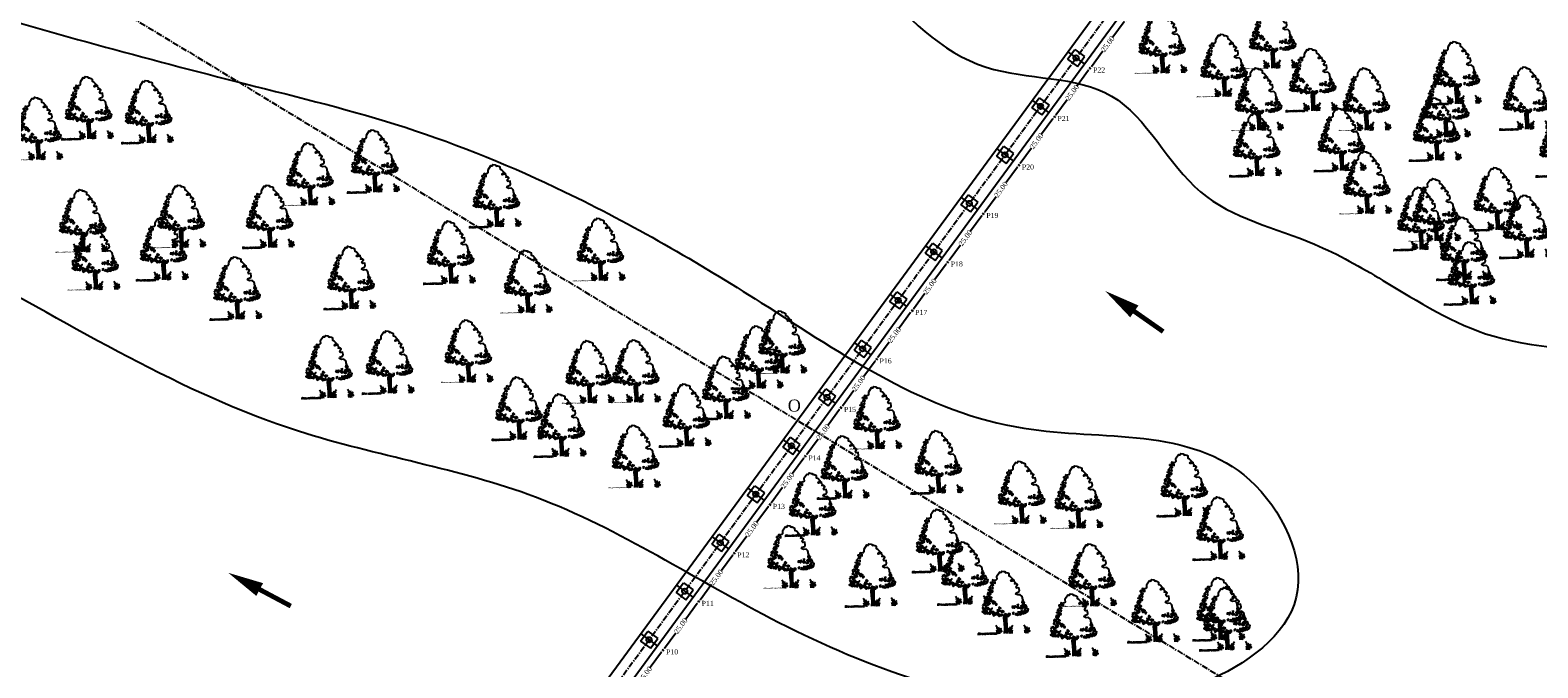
# Model space of a CAD drawing. Header units: metres. Extents: x 434 to 13991, y 93 to 6576.
# Tile 3 of 5: x 12865 to 13491, y 5947 to 6212. Entities that reach past the tile are written whole.
import ezdxf

# ---------------------------------------------------------------- set-up
doc = ezdxf.new("R2010")
doc.units = ezdxf.units.M
doc.header["$MEASUREMENT"] = 0
doc.linetypes.add('CENTERX2', pattern=[4, 2.5, -0.5, 0.5, -0.5])
doc.layers.add('SECTION', color=7, linetype='Continuous')
doc.styles.get("Standard").update_dxf_attribs({"font": 'times.ttf'})
doc.dimstyles.new('Copy of Standard', dxfattribs={"dimtxt": 5, "dimasz": 1, "dimexe": 0.5, "dimexo": 0.5, "dimgap": 0.09, "dimtad": 0, "dimlfac": -1, "dimzin": 0, "dimdsep": 46, "dimtxsty": 'Standard', "dimcen": 0.09, "dimazin": 0, "dimtp": 0.053, "dimtfac": 1, "dimtofl": 0, "dimtmove": 0, "dimatfit": 3, "dimfxl": 0, "dimtolj": 1, "dimtzin": 0, "dimarcsym": 0})

# ---------------------------------------------------------------- blocks, each defined once
blk = doc.blocks.new('A$C16861002')
h = blk.add_hatch()
h.set_pattern_fill('AR-SAND,_O', color=86, scale=0.0125, angle=-7.1637)
h.set_pattern_definition([(30.3363, (-626.73594, 51.387482), (0.0022222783, 0.0239954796), [0, -0.019, 0, -0.02125, 0, -0.0203125]), (0.3363, (-626.73594, 51.387482), (0.0263487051, 0.0322427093), [0, -0.01025, 0, -0.017125, 0, -0.0065625]), (320.3363, (-626.751195, 51.3894), (0.03863172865, -0.00478416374), [0, -0.00625, 0, -0.0225, 0, -0.029375]), (310.3363, (-626.751195, 51.3894), (0.0386513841, 0.0061993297), [0, -0.003125, 0, -0.01475, 0, -0.016875])])
edge = h.paths.add_edge_path()
edge.add_spline(control_points=[(0.625, 0.145), (0.624, 0.145), (0.59, 0.151), (0.51, 0.159), (0.384, 0.175), (0.237, 0.199), (0.118, 0.192), (0.014, 0.247), (-0.01, 0.212), (-0.016, 0.201)], knot_values=[0.028153, 0.028153, 0.028153, 0.028153, 0.042705, 0.440186, 0.998352, 1.57343, 2.182336, 2.529485, 2.667956, 2.667956, 2.667956, 2.667956], degree=3, periodic=0)
edge.add_line((-0.016, 0.201), (0.62, 0.121))
edge.add_arc((0.443, 0.176), 0.185, 342.7907, 350.3646)
at = {"color": 86}
for p, q in [((0.925, 0.557), (0.914, 0.374)), ((0.94, 0.656), (0.925, 0.557)), ((0.946, 0.55), (0.97, 0.675)), ((0.956, 0.494), (0.949, 0.379)), ((0.991, 0.669), (0.97, 0.502)), ((0.931, 0.237), (0.909, 0.104)), ((0.929, 0.384), (0.918, 0.226))]:
    blk.add_line(p, q, dxfattribs=at)
for points in [[(0.994, 2.085), (0.972, 2.08), (0.865, 1.959), (0.855, 1.877), (0.826, 1.855), (0.763, 1.846)], [(0.994, 2.085), (1.028, 2.072), (1.035, 2.077), (1.031, 2.09), (1.056, 2.119), (1.128, 2.093), (1.132, 2.081), (1.151, 2.084), (1.165, 2.047), (1.192, 2.053), (1.237, 2.03)], [(1.589, 1.088), (1.597, 1.09), (1.592, 1.207), (1.542, 1.272), (1.457, 1.274), (1.397, 1.315), (1.422, 1.354), (1.508, 1.368), (1.533, 1.407), (1.531, 1.499), (1.466, 1.499), (1.446, 1.552), (1.5, 1.612), (1.48, 1.614), (1.465, 1.65), (1.432, 1.645), (1.408, 1.648), (1.436, 1.678), (1.409, 1.724), (1.415, 1.765), (1.341, 1.749), (1.308, 1.745), (1.305, 1.778), (1.374, 1.803), (1.313, 1.894), (1.271, 1.917), (1.28, 1.991), (1.238, 2.021), (1.238, 2.03)], [(1.577, 1.001), (1.58, 0.961), (1.659, 0.922), (1.68, 0.851), (1.683, 0.811), (1.726, 0.786), (1.694, 0.684)], [(0.859, 0.1), (0.888, 0.262), (0.897, 0.434), (0.905, 0.59), (0.926, 0.666)], [(1.003, 0.656), (0.978, 0.502), (0.966, 0.362), (0.949, 0.176), (0.934, 0.09)], [(1.304, 0.653), (1.361, 0.626), (1.402, 0.64), (1.468, 0.622), (1.526, 0.654), (1.562, 0.64), (1.559, 0.679), (1.617, 0.652), (1.694, 0.684)]]:
    blk.add_lwpolyline(points, dxfattribs=at)
for points in [[(0.585, 1.493), (0.51, 1.479), (0.486, 1.435), (0.522, 1.431), (0.535, 1.39), (0.502, 1.37), (0.558, 1.371), (0.562, 1.41), (0.601, 1.429), (0.598, 1.453), (0.556, 1.458)], [(0.577, 1.573), (0.568, 1.551), (0.529, 1.579)], [(0.614, 1.678), (0.579, 1.643), (0.61, 1.592)], [(0.649, 1.564), (0.601, 1.523), (0.657, 1.484), (0.673, 1.514), (0.65, 1.524)], [(0.709, 1.745), (0.708, 1.69), (0.641, 1.698), (0.688, 1.724), (0.679, 1.756)], [(0.656, 1.814), (0.705, 1.816), (0.651, 1.775)], [(0.702, 1.644), (0.663, 1.625), (0.689, 1.59)], [(0.738, 1.882), (0.716, 1.854), (0.753, 1.857)], [(0.791, 1.813), (0.738, 1.78), (0.784, 1.759)], [(0.259, 1.04), (0.299, 0.925), (0.354, 0.973)], [(0.275, 1.116), (0.282, 1.076), (0.33, 1.117), (0.371, 1.104), (0.364, 1.145), (0.332, 1.133)], [(0.411, 1.084), (0.365, 1.058), (0.385, 1.024)], [(0.408, 1.257), (0.38, 1.229), (0.428, 1.215)], [(0.446, 1.017), (0.393, 0.984), (0.405, 0.935), (0.463, 0.959)], [(0.509, 1.323), (0.447, 1.369), (0.407, 1.343), (0.413, 1.295)], [(0.42, 1.153), (0.436, 1.088), (0.533, 1.131), (0.455, 1.141), (0.448, 1.181)], [(0.511, 1.197), (0.483, 1.169), (0.524, 1.156)], [(0.512, 1.299), (0.486, 1.239), (0.573, 1.205), (0.6, 1.225), (0.542, 1.248)], [(0.59, 1.336), (0.552, 1.325), (0.567, 1.299), (0.611, 1.31)], [(0.653, 1.202), (0.607, 1.177), (0.617, 1.113), (0.647, 1.109), (0.64, 1.149), (0.665, 1.154), (0.686, 1.128), (0.713, 1.148)], [(0.689, 1.104), (0.713, 1.046), (0.748, 1.081)], [(0.808, 0.979), (0.784, 0.935), (0.851, 0.926)], [(1.628, 1.072), (1.586, 1.077), (1.56, 1.018), (1.583, 1.007), (1.6, 1.044)], [(1.646, 1.023), (1.601, 1.005), (1.614, 0.964)], [(0.279, 0.912), (0.234, 0.894), (0.274, 0.865)], [(0.316, 0.86), (0.295, 0.839), (0.341, 0.818), (0.356, 0.839)], [(0.348, 0.919), (0.309, 0.9), (0.377, 0.86), (0.398, 0.881)], [(0.438, 0.86), (0.389, 0.812), (0.444, 0.813), (0.484, 0.784)], [(0.468, 0.857), (0.501, 0.821), (0.549, 0.862)], [(0.48, 0.949), (0.503, 0.892), (0.574, 0.969), (0.515, 0.937)], [(0.58, 0.866), (0.545, 0.831), (0.579, 0.717), (0.671, 0.761), (0.605, 0.777), (0.64, 0.812)], [(0.676, 0.807), (0.71, 0.732), (0.743, 0.799)], [(0.717, 0.888), (0.748, 0.837), (0.816, 0.844), (0.801, 0.87), (0.752, 0.876)], [(0.787, 0.762), (0.731, 0.706), (0.757, 0.671), (0.79, 0.691), (0.768, 0.709)], [(0.852, 0.746), (0.807, 0.681), (0.889, 0.694)], [(0.865, 0.846), (0.848, 0.809), (0.888, 0.788), (0.933, 0.806)], [(0.921, 0.659), (0.956, 0.74), (1.035, 0.691), (0.969, 0.7)], [(1.05, 0.666), (1.022, 0.638), (1.071, 0.632)], [(1.062, 0.711), (1.111, 0.658), (1.123, 0.704)], [(1.19, 0.703), (1.224, 0.683), (1.248, 0.727)], [(1.218, 0.927), (1.231, 0.886), (1.276, 0.904), (1.296, 0.863), (1.329, 0.937), (1.284, 0.919)], [(1.317, 0.7), (1.281, 0.655), (1.35, 0.657)], [(1.346, 0.899), (1.395, 0.846), (1.463, 0.853)], [(1.369, 0.72), (1.429, 0.657), (1.476, 0.691), (1.528, 0.669), (1.525, 0.74), (1.473, 0.715)], [(1.387, 0.953), (1.423, 0.902), (1.443, 0.962)], [(1.495, 0.845), (1.546, 0.808), (1.492, 0.814)], [(1.575, 0.945), (1.509, 0.906), (1.518, 0.882), (1.582, 0.85), (1.628, 0.876), (1.562, 0.892), (1.61, 0.933)], [(1.568, 0.742), (1.563, 0.703), (1.61, 0.682), (1.611, 0.744)], [(1.608, 0.815), (1.621, 0.775), (1.663, 0.816)], [(1.673, 0.752), (1.652, 0.724), (1.69, 0.687)]]:
    blk.add_lwpolyline(points, close=True, dxfattribs=at)
for centre, radius, start, end in [((0.346, 0.209), 0.324, 343.8213, 33.8793), ((0.536, 0.162), 0.113, 338.4127, 44.178), ((0.443, 0.176), 0.185, 343.4617, 20.2712), ((0.566, 0.194), 0.128, 354.9817, 66.5193), ((0.311, 0.255), 0.391, 338.8097, 11.1779), ((0.751, 0.112), 0.0708, 83.2374, 178.7654), ((0.839, 0.143), 0.144, 124.1986, 191.1044), ((0.957, 0.086), 0.0708, 346.9072, 82.4352), ((0.88, 0.138), 0.144, 334.5682, 41.474), ((1.419, 0.116), 0.391, 154.4947, 186.8629), ((1.157, 0.12), 0.128, 99.1533, 170.6909), ((1.374, 0.08), 0.324, 131.7933, 181.8513), ((1.178, 0.081), 0.113, 121.4946, 187.2599), ((1.272, 0.072), 0.185, 145.4014, 182.2109), ((1.249, 0.095), 0.324, 343.8213, 33.8793), ((1.439, 0.048), 0.113, 338.4127, 44.178), ((1.346, 0.062), 0.185, 343.4617, 20.2712), ((1.47, 0.08), 0.128, 354.9817, 66.5193), ((1.214, 0.142), 0.391, 338.8097, 11.1779), ((1.655, -0.002), 0.0708, 83.2374, 178.7654), ((1.742, 0.029), 0.144, 124.1986, 191.1044)]:
    blk.add_arc(centre, radius, start, end, dxfattribs=at)
for points, start_tangent, end_tangent in [([(0.76, 0.182), (0.758, 0.194), (0.764, 0.195), (0.771, 0.194), (0.771, 0.191), (0.773, 0.183), (0.774, 0.179), (0.771, 0.173), (0.762, 0.171), (0.759, 0.181), (0.76, 0.182)], (-0.533022, 0.846101), (-0.533022, 0.846101)), ([(0.759, 0.263), (0.758, 0.269), (0.761, 0.269), (0.765, 0.269), (0.764, 0.267), (0.765, 0.264), (0.766, 0.261), (0.765, 0.258), (0.76, 0.257), (0.758, 0.262), (0.759, 0.263)], (-0.533022, 0.846101), (-0.533022, 0.846101)), ([(0.966, 0.156), (0.971, 0.167), (0.966, 0.17), (0.958, 0.171), (0.958, 0.168), (0.954, 0.161), (0.952, 0.156), (0.953, 0.15), (0.961, 0.146), (0.967, 0.155), (0.966, 0.156)], (0.725822, 0.687882), (0.725822, 0.687882)), ([(0.987, 0.234), (0.99, 0.24), (0.987, 0.241), (0.983, 0.241), (0.983, 0.24), (0.981, 0.236), (0.98, 0.234), (0.98, 0.231), (0.985, 0.229), (0.987, 0.233), (0.987, 0.234)], (0.725822, 0.687882), (0.725822, 0.687882)), ([(1.664, 0.068), (1.661, 0.081), (1.667, 0.081), (1.674, 0.081), (1.674, 0.078), (1.676, 0.07), (1.677, 0.065), (1.675, 0.06), (1.665, 0.058), (1.662, 0.067), (1.664, 0.068)], (-0.533022, 0.846101), (-0.533022, 0.846101)), ([(1.663, 0.149), (1.661, 0.155), (1.664, 0.156), (1.668, 0.155), (1.668, 0.154), (1.669, 0.15), (1.669, 0.148), (1.668, 0.145), (1.663, 0.144), (1.662, 0.149), (1.663, 0.149)], (-0.533022, 0.846101), (-0.533022, 0.846101))]:
    blk.add_spline(points, degree=3, dxfattribs=dict(at, start_tangent=start_tangent, end_tangent=end_tangent))
blk = doc.blocks.new('*D46')
at = {"layer": 'Defpoints', "color": 0, "linetype": 'Continuous', "transparency": 16777216}
for p in [(13126.72, 5954.62), (13127.54, 5954.01), (13111.93, 5934.46)]:
    blk.add_point(p, dxfattribs=at)
at = {"layer": 'SECTION', "color": 0, "linetype": 'Continuous', "lineweight": -2, "transparency": 16777216}
for p, q in [((13126.95, 5953.21), (13122.24, 5946.78)), ((13127.12, 5954.32), (13127.94, 5953.72)), ((13113.35, 5934.66), (13118.06, 5941.09)), ((13112.34, 5934.16), (13113.16, 5933.56))]:
    blk.add_line(p, q, dxfattribs=at)
at = {"layer": 'SECTION', "color": 0, "linetype": 'Continuous', "transparency": 16777216}
for points in [[(13126.82, 5953.3), (13127.08, 5953.11), (13127.54, 5954.01)], [(13113.21, 5934.76), (13113.48, 5934.56), (13112.76, 5933.85)]]:
    blk.add_solid(points, dxfattribs=at)
at = {"layer": 'SECTION', "color": 0, "linetype": 'Continuous', "transparency": 16777216, "insert": (13120.15, 5943.93), "char_height": 5, "attachment_point": 5, "rotation": 53.74258}
blk.add_mtext('\\A1;{\\H0.42488x;25.00}', dxfattribs=at)
blk = doc.blocks.new('*D47')
at = {"layer": 'Defpoints', "color": 0, "linetype": 'Continuous', "transparency": 16777216}
for p in [(13141.5, 5974.78), (13142.33, 5974.17), (13126.72, 5954.62)]:
    blk.add_point(p, dxfattribs=at)
at = {"layer": 'SECTION', "color": 0, "linetype": 'Continuous', "lineweight": -2, "transparency": 16777216}
for p, q in [((13141.74, 5973.37), (13137.02, 5966.94)), ((13141.91, 5974.48), (13142.73, 5973.88)), ((13128.13, 5954.82), (13132.85, 5961.25)), ((13127.12, 5954.32), (13127.94, 5953.72))]:
    blk.add_line(p, q, dxfattribs=at)
at = {"layer": 'SECTION', "color": 0, "linetype": 'Continuous', "transparency": 16777216}
for points in [[(13141.6, 5973.46), (13141.87, 5973.27), (13142.33, 5974.17)], [(13128, 5954.92), (13128.27, 5954.72), (13127.54, 5954.01)]]:
    blk.add_solid(points, dxfattribs=at)
at = {"layer": 'SECTION', "color": 0, "linetype": 'Continuous', "transparency": 16777216, "insert": (13134.93, 5964.09), "char_height": 5, "attachment_point": 5, "rotation": 53.74258}
blk.add_mtext('\\A1;{\\H0.42488x;25.00}', dxfattribs=at)
blk = doc.blocks.new('*D48')
at = {"layer": 'Defpoints', "color": 0, "linetype": 'Continuous', "transparency": 16777216}
for p in [(13156.29, 5994.93), (13157.11, 5994.33), (13141.5, 5974.78)]:
    blk.add_point(p, dxfattribs=at)
at = {"layer": 'SECTION', "color": 0, "linetype": 'Continuous', "lineweight": -2, "transparency": 16777216}
for p, q in [((13156.52, 5993.52), (13151.81, 5987.1)), ((13156.69, 5994.64), (13157.52, 5994.04)), ((13142.92, 5974.98), (13147.63, 5981.41)), ((13141.91, 5974.48), (13142.73, 5973.88))]:
    blk.add_line(p, q, dxfattribs=at)
at = {"layer": 'SECTION', "color": 0, "linetype": 'Continuous', "transparency": 16777216}
for points in [[(13156.39, 5993.62), (13156.65, 5993.43), (13157.11, 5994.33)], [(13142.78, 5975.08), (13143.05, 5974.88), (13142.33, 5974.17)]]:
    blk.add_solid(points, dxfattribs=at)
at = {"layer": 'SECTION', "color": 0, "linetype": 'Continuous', "transparency": 16777216, "insert": (13149.72, 5984.25), "char_height": 5, "attachment_point": 5, "rotation": 53.74258}
blk.add_mtext('\\A1;{\\H0.42488x;25.00}', dxfattribs=at)
blk = doc.blocks.new('*D49')
at = {"layer": 'Defpoints', "color": 0, "linetype": 'Continuous', "transparency": 16777216}
for p in [(13171.07, 6015.09), (13171.9, 6014.49), (13156.29, 5994.93)]:
    blk.add_point(p, dxfattribs=at)
at = {"layer": 'SECTION', "color": 0, "linetype": 'Continuous', "lineweight": -2, "transparency": 16777216}
for p, q in [((13171.48, 6014.8), (13172.3, 6014.19)), ((13171.31, 6013.68), (13166.59, 6007.26)), ((13157.7, 5995.14), (13162.42, 6001.56)), ((13156.69, 5994.64), (13157.52, 5994.04))]:
    blk.add_line(p, q, dxfattribs=at)
at = {"layer": 'SECTION', "color": 0, "linetype": 'Continuous', "transparency": 16777216}
for points in [[(13171.17, 6013.78), (13171.44, 6013.59), (13171.9, 6014.49)], [(13157.57, 5995.24), (13157.84, 5995.04), (13157.11, 5994.33)]]:
    blk.add_solid(points, dxfattribs=at)
at = {"layer": 'SECTION', "color": 0, "linetype": 'Continuous', "transparency": 16777216, "insert": (13164.5, 6004.41), "char_height": 5, "attachment_point": 5, "rotation": 53.74258}
blk.add_mtext('\\A1;{\\H0.42488x;25.00}', dxfattribs=at)
blk = doc.blocks.new('*D50')
at = {"layer": 'Defpoints', "color": 0, "linetype": 'Continuous', "transparency": 16777216}
for p in [(13185.86, 6035.25), (13186.68, 6034.65), (13171.07, 6015.09)]:
    blk.add_point(p, dxfattribs=at)
at = {"layer": 'SECTION', "color": 0, "linetype": 'Continuous', "lineweight": -2, "transparency": 16777216}
for p, q in [((13186.09, 6033.84), (13181.38, 6027.42)), ((13186.26, 6034.96), (13187.09, 6034.35)), ((13172.49, 6015.3), (13177.2, 6021.72)), ((13171.48, 6014.8), (13172.3, 6014.19))]:
    blk.add_line(p, q, dxfattribs=at)
at = {"layer": 'SECTION', "color": 0, "linetype": 'Continuous', "transparency": 16777216}
for points in [[(13185.96, 6033.94), (13186.23, 6033.74), (13186.68, 6034.65)], [(13172.35, 6015.4), (13172.62, 6015.2), (13171.9, 6014.49)]]:
    blk.add_solid(points, dxfattribs=at)
at = {"layer": 'SECTION', "color": 0, "linetype": 'Continuous', "transparency": 16777216, "insert": (13179.29, 6024.57), "char_height": 5, "attachment_point": 5, "rotation": 53.74258}
blk.add_mtext('\\A1;{\\H0.42488x;25.00}', dxfattribs=at)
blk = doc.blocks.new('*D51')
at = {"layer": 'Defpoints', "color": 0, "linetype": 'Continuous', "transparency": 16777216}
for p in [(13200.65, 6055.41), (13201.47, 6054.81), (13185.86, 6035.25)]:
    blk.add_point(p, dxfattribs=at)
at = {"layer": 'SECTION', "color": 0, "linetype": 'Continuous', "lineweight": -2, "transparency": 16777216}
for p, q in [((13200.88, 6054), (13196.16, 6047.57)), ((13201.05, 6055.12), (13201.87, 6054.51)), ((13187.27, 6035.46), (13191.99, 6041.88)), ((13186.26, 6034.96), (13187.09, 6034.35))]:
    blk.add_line(p, q, dxfattribs=at)
at = {"layer": 'SECTION', "color": 0, "linetype": 'Continuous', "transparency": 16777216}
for points in [[(13200.74, 6054.1), (13201.01, 6053.9), (13201.47, 6054.81)], [(13187.14, 6035.55), (13187.41, 6035.36), (13186.68, 6034.65)]]:
    blk.add_solid(points, dxfattribs=at)
at = {"layer": 'SECTION', "color": 0, "linetype": 'Continuous', "transparency": 16777216, "insert": (13194.08, 6044.73), "char_height": 5, "attachment_point": 5, "rotation": 53.74258}
blk.add_mtext('\\A1;{\\H0.42488x;25.00}', dxfattribs=at)
blk = doc.blocks.new('*D52')
at = {"layer": 'Defpoints', "color": 0, "linetype": 'Continuous', "transparency": 16777216}
for p in [(13215.43, 6075.57), (13216.25, 6074.97), (13200.65, 6055.41)]:
    blk.add_point(p, dxfattribs=at)
at = {"layer": 'SECTION', "color": 0, "linetype": 'Continuous', "lineweight": -2, "transparency": 16777216}
for p, q in [((13215.66, 6074.16), (13210.95, 6067.73)), ((13215.83, 6075.28), (13216.66, 6074.67)), ((13202.06, 6055.61), (13206.77, 6062.04)), ((13201.05, 6055.12), (13201.87, 6054.51))]:
    blk.add_line(p, q, dxfattribs=at)
at = {"layer": 'SECTION', "color": 0, "linetype": 'Continuous', "transparency": 16777216}
for points in [[(13215.53, 6074.26), (13215.8, 6074.06), (13216.25, 6074.97)], [(13201.92, 6055.71), (13202.19, 6055.52), (13201.47, 6054.81)]]:
    blk.add_solid(points, dxfattribs=at)
at = {"layer": 'SECTION', "color": 0, "linetype": 'Continuous', "transparency": 16777216, "insert": (13208.86, 6064.89), "char_height": 5, "attachment_point": 5, "rotation": 53.74258}
blk.add_mtext('\\A1;{\\H0.42488x;25.00}', dxfattribs=at)
blk = doc.blocks.new('*D53')
at = {"layer": 'Defpoints', "color": 0, "linetype": 'Continuous', "transparency": 16777216}
for p in [(13230.22, 6095.73), (13231.04, 6095.13), (13215.43, 6075.57)]:
    blk.add_point(p, dxfattribs=at)
at = {"layer": 'SECTION', "color": 0, "linetype": 'Continuous', "lineweight": -2, "transparency": 16777216}
for p, q in [((13230.45, 6094.32), (13225.73, 6087.89)), ((13230.62, 6095.43), (13231.44, 6094.83)), ((13216.84, 6075.77), (13221.56, 6082.2)), ((13215.83, 6075.28), (13216.66, 6074.67))]:
    blk.add_line(p, q, dxfattribs=at)
at = {"layer": 'SECTION', "color": 0, "linetype": 'Continuous', "transparency": 16777216}
for points in [[(13230.31, 6094.42), (13230.58, 6094.22), (13231.04, 6095.13)], [(13216.71, 6075.87), (13216.98, 6075.68), (13216.25, 6074.97)]]:
    blk.add_solid(points, dxfattribs=at)
at = {"layer": 'SECTION', "color": 0, "linetype": 'Continuous', "transparency": 16777216, "insert": (13223.65, 6085.05), "char_height": 5, "attachment_point": 5, "rotation": 53.74258}
blk.add_mtext('\\A1;{\\H0.42488x;25.00}', dxfattribs=at)
blk = doc.blocks.new('*D54')
at = {"layer": 'Defpoints', "color": 0, "linetype": 'Continuous', "transparency": 16777216}
for p in [(13245, 6115.89), (13245.82, 6115.29), (13230.22, 6095.73)]:
    blk.add_point(p, dxfattribs=at)
at = {"layer": 'SECTION', "color": 0, "linetype": 'Continuous', "lineweight": -2, "transparency": 16777216}
for p, q in [((13245.23, 6114.48), (13240.52, 6108.05)), ((13245.4, 6115.59), (13246.23, 6114.99)), ((13231.63, 6095.93), (13236.34, 6102.36)), ((13230.62, 6095.43), (13231.44, 6094.83))]:
    blk.add_line(p, q, dxfattribs=at)
at = {"layer": 'SECTION', "color": 0, "linetype": 'Continuous', "transparency": 16777216}
for points in [[(13245.1, 6114.58), (13245.37, 6114.38), (13245.82, 6115.29)], [(13231.5, 6096.03), (13231.76, 6095.83), (13231.04, 6095.13)]]:
    blk.add_solid(points, dxfattribs=at)
at = {"layer": 'SECTION', "color": 0, "linetype": 'Continuous', "transparency": 16777216, "insert": (13238.43, 6105.21), "char_height": 5, "attachment_point": 5, "rotation": 53.74258}
blk.add_mtext('\\A1;{\\H0.42488x;25.00}', dxfattribs=at)
blk = doc.blocks.new('*D55')
at = {"layer": 'Defpoints', "color": 0, "linetype": 'Continuous', "transparency": 16777216}
for p in [(13259.79, 6136.05), (13260.61, 6135.45), (13245, 6115.89)]:
    blk.add_point(p, dxfattribs=at)
at = {"layer": 'SECTION', "color": 0, "linetype": 'Continuous', "lineweight": -2, "transparency": 16777216}
for p, q in [((13260.02, 6134.64), (13255.3, 6128.21)), ((13260.19, 6135.75), (13261.01, 6135.15)), ((13246.42, 6116.09), (13251.13, 6122.52)), ((13245.4, 6115.59), (13246.23, 6114.99))]:
    blk.add_line(p, q, dxfattribs=at)
at = {"layer": 'SECTION', "color": 0, "linetype": 'Continuous', "transparency": 16777216}
for points in [[(13259.88, 6134.74), (13260.15, 6134.54), (13260.61, 6135.45)], [(13246.28, 6116.19), (13246.55, 6115.99), (13245.82, 6115.29)]]:
    blk.add_solid(points, dxfattribs=at)
at = {"layer": 'SECTION', "color": 0, "linetype": 'Continuous', "transparency": 16777216, "insert": (13253.22, 6125.37), "char_height": 5, "attachment_point": 5, "rotation": 53.74258}
blk.add_mtext('\\A1;{\\H0.42488x;25.00}', dxfattribs=at)
blk = doc.blocks.new('*D56')
at = {"layer": 'Defpoints', "color": 0, "linetype": 'Continuous', "transparency": 16777216}
for p in [(13274.57, 6156.21), (13275.39, 6155.6), (13259.79, 6136.05)]:
    blk.add_point(p, dxfattribs=at)
at = {"layer": 'SECTION', "color": 0, "linetype": 'Continuous', "lineweight": -2, "transparency": 16777216}
for p, q in [((13274.8, 6154.8), (13270.09, 6148.37)), ((13274.98, 6155.91), (13275.8, 6155.31)), ((13261.2, 6136.25), (13265.91, 6142.68)), ((13260.19, 6135.75), (13261.01, 6135.15))]:
    blk.add_line(p, q, dxfattribs=at)
at = {"layer": 'SECTION', "color": 0, "linetype": 'Continuous', "transparency": 16777216}
for points in [[(13274.67, 6154.9), (13274.94, 6154.7), (13275.39, 6155.6)], [(13261.07, 6136.35), (13261.34, 6136.15), (13260.61, 6135.45)]]:
    blk.add_solid(points, dxfattribs=at)
at = {"layer": 'SECTION', "color": 0, "linetype": 'Continuous', "transparency": 16777216, "insert": (13268, 6145.52), "char_height": 5, "attachment_point": 5, "rotation": 53.74258}
blk.add_mtext('\\A1;{\\H0.42488x;25.00}', dxfattribs=at)
blk = doc.blocks.new('*D57')
at = {"layer": 'Defpoints', "color": 0, "linetype": 'Continuous', "transparency": 16777216}
for p in [(13289.36, 6176.37), (13290.18, 6175.76), (13274.57, 6156.21)]:
    blk.add_point(p, dxfattribs=at)
at = {"layer": 'SECTION', "color": 0, "linetype": 'Continuous', "lineweight": -2, "transparency": 16777216}
for p, q in [((13289.59, 6174.96), (13284.87, 6168.53)), ((13289.76, 6176.07), (13290.58, 6175.47)), ((13275.99, 6156.41), (13280.7, 6162.84)), ((13274.98, 6155.91), (13275.8, 6155.31))]:
    blk.add_line(p, q, dxfattribs=at)
at = {"layer": 'SECTION', "color": 0, "linetype": 'Continuous', "transparency": 16777216}
for points in [[(13289.45, 6175.06), (13289.72, 6174.86), (13290.18, 6175.76)], [(13275.85, 6156.51), (13276.12, 6156.31), (13275.39, 6155.6)]]:
    blk.add_solid(points, dxfattribs=at)
at = {"layer": 'SECTION', "color": 0, "linetype": 'Continuous', "transparency": 16777216, "insert": (13282.79, 6165.68), "char_height": 5, "attachment_point": 5, "rotation": 53.74258}
blk.add_mtext('\\A1;{\\H0.42488x;25.00}', dxfattribs=at)
blk = doc.blocks.new('*D58')
at = {"layer": 'Defpoints', "color": 0, "linetype": 'Continuous', "transparency": 16777216}
for p in [(13304.14, 6196.53), (13304.97, 6195.92), (13289.36, 6176.37)]:
    blk.add_point(p, dxfattribs=at)
at = {"layer": 'SECTION', "color": 0, "linetype": 'Continuous', "lineweight": -2, "transparency": 16777216}
for p, q in [((13304.55, 6196.23), (13305.37, 6195.63)), ((13304.37, 6195.12), (13299.66, 6188.69)), ((13290.77, 6176.57), (13295.49, 6183)), ((13289.76, 6176.07), (13290.58, 6175.47))]:
    blk.add_line(p, q, dxfattribs=at)
at = {"layer": 'SECTION', "color": 0, "linetype": 'Continuous', "transparency": 16777216}
for points in [[(13304.24, 6195.22), (13304.51, 6195.02), (13304.97, 6195.92)], [(13290.64, 6176.67), (13290.91, 6176.47), (13290.18, 6175.76)]]:
    blk.add_solid(points, dxfattribs=at)
at = {"layer": 'SECTION', "color": 0, "linetype": 'Continuous', "transparency": 16777216, "insert": (13297.57, 6185.84), "char_height": 5, "attachment_point": 5, "rotation": 53.74258}
blk.add_mtext('\\A1;{\\H0.42488x;25.00}', dxfattribs=at)
blk = doc.blocks.new('*D59')
at = {"layer": 'Defpoints', "color": 0, "linetype": 'Continuous', "transparency": 16777216}
for p in [(13318.93, 6216.69), (13319.75, 6216.08), (13304.14, 6196.53)]:
    blk.add_point(p, dxfattribs=at)
at = {"layer": 'SECTION', "color": 0, "linetype": 'Continuous', "lineweight": -2, "transparency": 16777216}
for p, q in [((13319.16, 6215.28), (13314.45, 6208.85)), ((13319.33, 6216.39), (13320.15, 6215.79)), ((13305.56, 6196.73), (13310.27, 6203.16)), ((13304.55, 6196.23), (13305.37, 6195.63))]:
    blk.add_line(p, q, dxfattribs=at)
at = {"layer": 'SECTION', "color": 0, "linetype": 'Continuous', "transparency": 16777216}
for points in [[(13319.02, 6215.37), (13319.29, 6215.18), (13319.75, 6216.08)], [(13305.42, 6196.83), (13305.69, 6196.63), (13304.97, 6195.92)]]:
    blk.add_solid(points, dxfattribs=at)
at = {"layer": 'SECTION', "color": 0, "linetype": 'Continuous', "transparency": 16777216, "insert": (13312.36, 6206), "char_height": 5, "attachment_point": 5, "rotation": 53.74258}
blk.add_mtext('\\A1;{\\H0.42488x;25.00}', dxfattribs=at)

msp = doc.modelspace()

# ---------------------------------------------------------------- linework, layer by layer
at = {"color": 0, "linetype": 'Continuous'}
for points in [[(13311.263, 6103.339, 0, 6, 0), (13323.387, 6094.844, 4, 4, 0)], [(13323.387, 6094.844, 2, 2, 0), (13335.377, 6086.442, 4, 4, 0)], [(12946.886, 5986.154, 0, 6, 0), (12959.956, 5979.201, 4, 4, 0)], [(12959.956, 5979.201, 2, 2, 0), (12972.882, 5972.325, 4, 4, 0)]]:
    msp.add_lwpolyline(points, format="xyseb", dxfattribs=at)
at = {"layer": 'SECTION', "color": 0, "linetype": 'CENTERX2'}
for p, q in [((12506.544, 6459.593), (13751.843, 5705.037)), ((12954.959, 5730.894), (13465.07, 6426.409))]:
    msp.add_line(p, q, dxfattribs=at)
at = {"layer": 'SECTION', "color": 0, "linetype": 'Continuous'}
for p, q in [((13295.62, 6199.683), (13298.637, 6203.795)), ((13295.798, 6202.715), (13302.572, 6197.747)), ((13298.637, 6203.795), (13302.749, 6200.779)), ((13295.62, 6199.683), (13299.733, 6196.667)), ((13299.733, 6196.667), (13302.749, 6200.779)), ((13280.835, 6179.524), (13283.851, 6183.636)), ((13283.851, 6183.636), (13287.964, 6180.62)), ((13280.835, 6179.524), (13284.948, 6176.508)), ((13281.013, 6182.556), (13287.786, 6177.588)), ((13284.948, 6176.508), (13287.964, 6180.62)), ((13266.05, 6159.364), (13269.066, 6163.477)), ((13266.05, 6159.364), (13270.162, 6156.348)), ((13266.227, 6162.396), (13273.001, 6157.429)), ((13269.066, 6163.477), (13273.179, 6160.461)), ((13270.162, 6156.348), (13273.179, 6160.461)), ((13251.264, 6139.205), (13254.281, 6143.318)), ((13251.442, 6142.237), (13258.216, 6137.27)), ((13254.281, 6143.318), (13258.393, 6140.302)), ((13255.377, 6136.189), (13258.393, 6140.302)), ((13251.264, 6139.205), (13255.377, 6136.189)), ((13236.479, 6119.046), (13239.495, 6123.159)), ((13236.657, 6122.078), (13243.43, 6117.11)), ((13239.495, 6123.159), (13243.608, 6120.143)), ((13236.479, 6119.046), (13240.592, 6116.03)), ((13240.592, 6116.03), (13243.608, 6120.143)), ((13221.694, 6098.887), (13224.71, 6102.999)), ((13221.871, 6101.919), (13228.645, 6096.951)), ((13224.71, 6102.999), (13228.822, 6099.983)), ((13221.694, 6098.887), (13225.806, 6095.871)), ((13225.806, 6095.871), (13228.822, 6099.983)), ((13206.908, 6078.728), (13209.925, 6082.84)), ((13206.908, 6078.728), (13211.021, 6075.712)), ((13207.086, 6081.76), (13213.86, 6076.792)), ((13209.925, 6082.84), (13214.037, 6079.824)), ((13211.021, 6075.712), (13214.037, 6079.824)), ((13192.123, 6058.568), (13195.139, 6062.681)), ((13192.123, 6058.568), (13196.236, 6055.552)), ((13192.3, 6061.6), (13199.074, 6056.633)), ((13195.139, 6062.681), (13199.252, 6059.665)), ((13196.236, 6055.552), (13199.252, 6059.665)), ((13177.338, 6038.409), (13180.354, 6042.522)), ((13177.515, 6041.441), (13184.289, 6036.474)), ((13180.354, 6042.522), (13184.466, 6039.506)), ((13181.45, 6035.393), (13184.466, 6039.506)), ((13177.338, 6038.409), (13181.45, 6035.393)), ((13162.552, 6018.25), (13165.568, 6022.363)), ((13162.73, 6021.282), (13169.504, 6016.314)), ((13165.568, 6022.363), (13169.681, 6019.347)), ((13162.552, 6018.25), (13166.665, 6015.234)), ((13166.665, 6015.234), (13169.681, 6019.347)), ((13147.767, 5998.091), (13150.783, 6002.203)), ((13150.783, 6002.203), (13154.896, 5999.187)), ((13147.767, 5998.091), (13151.879, 5995.075)), ((13147.944, 6001.123), (13154.718, 5996.155)), ((13151.879, 5995.075), (13154.896, 5999.187)), ((13132.982, 5977.932), (13135.998, 5982.044)), ((13132.982, 5977.932), (13137.094, 5974.916)), ((13133.159, 5980.964), (13139.933, 5975.996)), ((13135.998, 5982.044), (13140.11, 5979.028)), ((13137.094, 5974.916), (13140.11, 5979.028)), ((13118.196, 5957.772), (13121.212, 5961.885)), ((13118.374, 5960.804), (13125.147, 5955.837)), ((13121.212, 5961.885), (13125.325, 5958.869)), ((13122.309, 5954.756), (13125.325, 5958.869)), ((13118.196, 5957.772), (13122.309, 5954.756))]:
    msp.add_line(p, q, dxfattribs=at)
for points in [[(13060.909, 6469.286), (13149.334, 6455.372), (13200.99, 6450.032, 0.0334113), (13204.992, 6449.887), (13276.102, 6452.064), (13393.345, 6446.663, -0.0513696), (13399.425, 6445.752), (13445.466, 6433.93, -0.0307595), (13448.975, 6432.795, -0.492113), (13453.382, 6417.574), (12956.811, 5740.52, -0.1273953), (12945.157, 5731.008), (12930.222, 5724.138, -0.0880872), (12920.073, 5721.488), (12888.937, 5719.001, -0.0789526), (12879.55, 5719.734), (12837.574, 5729.805)], [(13169.204, 5637.027), (13156.282, 5658.709, 0.1092046), (13147.407, 5668.14), (13123.022, 5684.761, 0.0737698), (13115.098, 5688.598), (13059.496, 5706.023), (12975.056, 5728.05, -0.5296796), (12969.517, 5743.641), (13459.024, 6411.063, -0.4485966), (13473.895, 6412.475), (13556.084, 6336.098), (13590.132, 6296.017, -0.0419932), (13593.056, 6291.923), (13614.663, 6255.576, -0.0886153), (13618.375, 6245.699), (13627.089, 6198.563, 0.1210035), (13632.971, 6185.517), (13672.401, 6135.176, 0.1470519), (13686.516, 6125.22), (13770.182, 6097.279)]]:
    msp.add_lwpolyline(points, format="xyb", dxfattribs=at)
for centre in [(13299.185, 6200.231), (13284.399, 6180.072), (13269.614, 6159.913), (13254.829, 6139.753), (13240.043, 6119.594), (13225.258, 6099.435), (13210.473, 6079.276), (13195.687, 6059.117), (13180.902, 6038.957), (13166.117, 6018.798), (13151.331, 5998.639), (13136.546, 5978.48), (13121.761, 5958.321)]:
    msp.add_circle(centre, 1.1, dxfattribs=at)
for points, knots in [([(12882.414, 6576.203), (12910.249, 6535.121), (12959.701, 6463.66), (13036.744, 6400.139), (13099.401, 6358.015), (13143.455, 6324.916), (13178.349, 6273.417), (13214.176, 6232.767), (13256.008, 6188.712), (13320.353, 6194.967), (13345.283, 6137.436), (13393.237, 6127.201), (13432.119, 6104.848), (13475.184, 6077.303), (13546.235, 6081.307), (13606.532, 6033.698), (13676.733, 6026.324), (13702.318, 5974.524), (13764.137, 5964.872), (13832.796, 5941.465), (13912.787, 5927.986), (13962.92, 5906.723), (13987.894, 5898.542), (13990.625, 5897.676)], [9.9445482, 9.9445482, 9.9445482, 9.9445482, 158.0217553, 269.5727068, 306.2893657, 385.1099417, 432.3446119, 491.1965062, 550.3547445, 603.9347953, 658.2555734, 710.3152194, 742.5155109, 793.7297927, 859.8600753, 943.197004, 1017.6073554, 1048.906243, 1103.4156066, 1188.8032929, 1273.1670663, 1343.3275005, 1351.9116713, 1351.9116713, 1351.9116713, 1351.9116713]), ([(12506.544, 5994.45), (12526.294, 5991.776), (12566.224, 5984.31), (12625.702, 5955.165), (12700.528, 5939.457), (12782.186, 5937.025), (12868.899, 5909.506), (12938.258, 5881.429), (13015.631, 5863.158), (13085.531, 5834.906), (13163.042, 5800.23), (13215.241, 5751.441), (13256.25, 5704.198), (13295.611, 5664.334), (13321.143, 5614.352), (13345.361, 5578.329), (13351.413, 5552.416), (13352.889, 5543.693)], [36.9996225, 36.9996225, 36.9996225, 36.9996225, 96.4912707, 158.9965589, 233.8347592, 324.0720379, 402.6652137, 504.8324458, 548.5001951, 640.6055019, 730.9839206, 800.6521197, 852.4607856, 919.355433, 966.7284036, 1020.586332, 1047.0580692, 1047.0580692, 1047.0580692, 1047.0580692])]:
    msp.add_open_spline(points, degree=3, knots=knots, dxfattribs=at)
msp.add_spline([(12579.427, 6316.521), (12552.791, 6296.812), (12605.015, 6224.563), (12703.437, 6175.728), (12836.676, 6113.513), (12976.092, 6045.037), (13074.523, 6017.607), (13175.633, 5965.422), (13294.253, 5930.52), (13352.509, 5940.556), (13390.676, 5976.014), (13371.258, 6024.854), (13277.513, 6046.263), (13168.368, 6098.447), (13086.677, 6144.611), (13020.386, 6171.372), (12954.096, 6189.436), (12830.219, 6223.557), (12736.346, 6254.54), (12670.725, 6283.309), (12610.46, 6312.746), (12579.427, 6316.521)], degree=3, dxfattribs=at)

# ---------------------------------------------------------------- block references
at = {"layer": 'SECTION', "color": 0, "ltscale": 20, "xscale": 12.8016000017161, "yscale": 12.80159999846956, "zscale": 12.8016, "rotation": 8.251036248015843}
for p in [(13324.016, 6191.109), (13369.949, 6193.101), (13349.745, 6181.367), (13386.58, 6175.413), (13446.317, 6178.326), (13364.1, 6167.295), (13408.789, 6167.295), (13475.427, 6167.758), (12877.943, 6163.745), (12902.831, 6162.123), (13441.837, 6164.441), (12856.842, 6155.095), (13438.04, 6154.847), (13363.287, 6148.352), (13398.497, 6150.517), (13490.594, 6148.274), (12996.818, 6141.589), (12969.921, 6136.175), (13409.06, 6132.657), (13047.388, 6127.167), (13463.228, 6125.892), (12875.508, 6116.714), (12916.357, 6118.606), (12953.149, 6118.606), (13431.551, 6117.695), (13437.769, 6121.291), (13475.427, 6114.447), (12909.053, 6105.091), (13028.374, 6103.652), (13090.575, 6104.821), (13449.423, 6105.297), (12880.648, 6101.037), (12986.984, 6093.111), (13060.296, 6091.489), (13452.459, 6095.022), (13452.459, 6095.022), (13452.459, 6095.022), (12939.642, 6088.786), (13166.064, 6066.307), (13035.678, 6062.567), (13156.227, 6060.072), (12977.786, 6056.08), (13002.945, 6057.972), (13085.996, 6053.918), (13105.317, 6054.245), (13142.688, 6047.39), (13056.779, 6038.781), (13126.294, 6035.977), (13205.527, 6034.862), (13074.363, 6031.754), (13105.203, 6018.78), (13230.951, 6016.485), (13192.003, 6014.323), (13265.572, 6003.783), (13333.191, 6007.026), (13178.749, 5998.919), (13289.104, 6001.892), (13348.067, 5988.92), (13231.492, 5983.785), (13169.824, 5977.029), (13203.633, 5969.462), (13242.041, 5970.273), (13294.784, 5969.462), (13258.81, 5958.112), (13321.02, 5954.599), (13348.067, 5955.409), (13287.21, 5948.653), (13350.894, 5951.244)]:
    msp.add_blockref('A$C16861002', p, dxfattribs=at)

# ---------------------------------------------------------------- texts
at = {"color": 0, "linetype": 'Continuous', "width": 10.33229, "attachment_point": 1, "rotation": 0.152751}
for s, insert, char_height in [('P22', (13306.223, 6196.263), 2.1244), ('P21', (13291.438, 6176.104), 2.1244), ('P20', (13276.652, 6155.945), 2.1244), ('P19', (13261.867, 6135.786), 2.1244), ('P18', (13247.082, 6115.627), 2.1244), ('P17', (13232.296, 6095.467), 2.1244), ('P16', (13217.511, 6075.308), 2.1244), ('O', (13179.366, 6058.173), 5), ('P15', (13202.726, 6055.149), 2.1244), ('P14', (13187.94, 6034.99), 2.1244), ('P13', (13173.155, 6014.831), 2.1244), ('P12', (13158.37, 5994.671), 2.1244), ('P11', (13143.584, 5974.512), 2.1244), ('P10', (13128.799, 5954.353), 2.1244)]:
    msp.add_mtext(s, dxfattribs=dict(at, insert=insert, char_height=char_height))

# ---------------------------------------------------------------- dimensions: what is measured, and where the dimension line sits
at = {"layer": 'SECTION', "color": 0, "linetype": 'Continuous'}
for p1, p2, picture, middle in [((13304.143, 6196.526), (13318.928, 6216.686), '*D59', (13312.358, 6206.003)), ((13289.357, 6176.367), (13304.143, 6196.526), '*D58', (13297.573, 6185.843)), ((13274.572, 6156.208), (13289.357, 6176.367), '*D57', (13282.787, 6165.684)), ((13259.787, 6136.049), (13274.572, 6156.208), '*D56', (13268.002, 6145.525)), ((13245.001, 6115.89), (13259.787, 6136.049), '*D55', (13253.217, 6125.366)), ((13230.216, 6095.73), (13245.001, 6115.89), '*D54', (13238.431, 6105.207)), ((13215.431, 6075.571), (13230.216, 6095.73), '*D53', (13223.646, 6085.047)), ((13200.645, 6055.412), (13215.431, 6075.571), '*D52', (13208.861, 6064.888)), ((13185.86, 6035.253), (13200.645, 6055.412), '*D51', (13194.075, 6044.729)), ((13171.074, 6015.094), (13185.86, 6035.253), '*D50', (13179.29, 6024.57)), ((13156.289, 5994.934), (13171.074, 6015.094), '*D49', (13164.505, 6004.411)), ((13141.504, 5974.775), (13156.289, 5994.934), '*D48', (13149.719, 5984.251)), ((13126.718, 5954.616), (13141.504, 5974.775), '*D47', (13134.934, 5964.092)), ((13111.933, 5934.457), (13126.718, 5954.616), '*D46', (13120.149, 5943.933))]:
    dim = msp.add_aligned_dim(p1=p1, p2=p2, distance=-1.02, text='{\\H0.42488x;<>}', dimstyle='Copy of Standard', dxfattribs=at)
    dim.commit()
    dim.dimension.update_dxf_attribs({"geometry": picture, "text_midpoint": middle})

doc.saveas('drawing.dxf')
